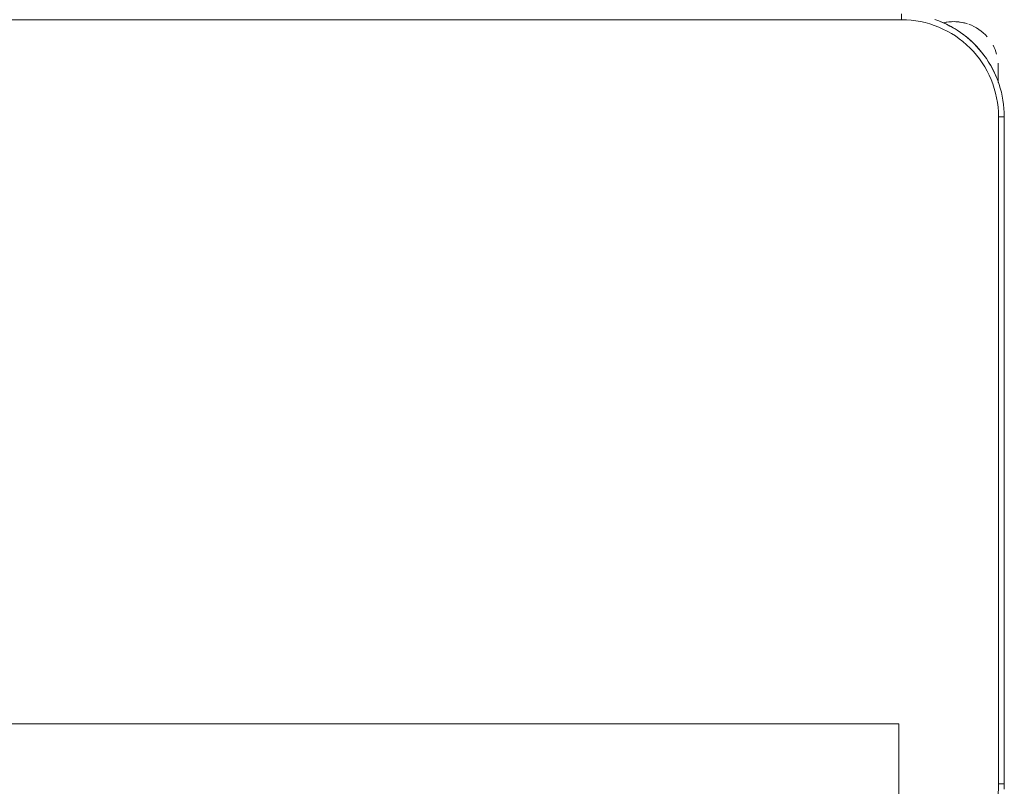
# Model space of a CAD drawing. Header units: metres. Extents: x 3 to 43.5, y -74 to -48.5.
# Tile 155 of 209: x 35.614 to 36.122, y -53.976 to -53.58. Entities that reach past the tile are written whole.
import ezdxf

# ---------------------------------------------------------------- set-up
doc = ezdxf.new("R2010")
doc.units = ezdxf.units.M
doc.layers.add('1PAV - FRIG_dwg', color=7, linetype='Continuous', lineweight=18, true_color=0x767676)
doc.layers.add('TUB_FRIGO', color=30, linetype='Continuous', lineweight=18, true_color=0xff7f00)
doc.layers.add('I-FURN', color=7, linetype='Continuous', lineweight=18)

# ---------------------------------------------------------------- blocks, each defined once
blk = doc.blocks.new('ConjuntoParaAlunoTamanho6 - CJA06_ConjuntoParaAlunoTamanho6-V47-1PAV - FRIGORÍFICA')
at = {"layer": 'I-FURN', "color": 253, "true_color": 0xaaaaaa}
for p, q in [((0.2470000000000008, 0.06496651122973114), (0.2470000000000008, 0.06196651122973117)), ((0.2968749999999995, 0.03797151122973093), (0.2968749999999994, 0.02961464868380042)), ((0.2968749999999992, 0.03299232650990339), (0.2968749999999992, 0.03797151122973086)), ((0.3000000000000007, 0.01196651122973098), (0.2970000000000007, 0.01196651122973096)), ((0.3000000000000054, -0.332033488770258), (0.3000000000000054, 0.01196651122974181)), ((0.2999999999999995, -0.3320334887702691), (0.3000000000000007, 0.01196651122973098)), ((0.2999999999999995, -0.3320334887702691), (0.2969999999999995, -0.3320334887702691))]:
    blk.add_line(p, q, dxfattribs=at)
at = {"layer": 'I-FURN', "color": 253, "true_color": 0xaaaaaa, "flags": 128}
for points in [[(0.2469999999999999, 0.0619665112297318), (0.1234999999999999, 0.0619665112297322), (-1.453485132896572e-16, 0.06196651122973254), (-0.1235000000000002, 0.06196651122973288), (-0.2470000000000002, 0.06196651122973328)], [(-0.2469999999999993, 0.06196651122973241), (-0.1234999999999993, 0.0619665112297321), (7.44471151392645e-16, 0.06196651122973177), (0.1235000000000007, 0.06196651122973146), (0.2470000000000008, 0.06196651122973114)], [(0.3000000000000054, 0.01196651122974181), (0.2999576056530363, 0.01408594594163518), (0.299830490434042, 0.01620199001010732), (0.2996188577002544, 0.01831125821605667), (0.2993230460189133, 0.02041037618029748), (0.2989435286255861, 0.02249598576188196), (0.2984809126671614, 0.02456475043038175), (0.2979359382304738, 0.0266133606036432), (0.2973094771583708, 0.02863853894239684), (0.2966025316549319, 0.0306370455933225), (0.2958162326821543, 0.03260568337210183), (0.2949518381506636, 0.03454130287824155), (0.2940107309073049, 0.03644080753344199), (0.2929944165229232, 0.03830115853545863), (0.2919045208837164, 0.04011937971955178), (0.290742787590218, 0.04189256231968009), (0.2895110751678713, 0.0436178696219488), (0.2882113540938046, 0.04529254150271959), (0.2868457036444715, 0.0469138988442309), (0.2854163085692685, 0.04847934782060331), (0.2839254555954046, 0.04998638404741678), (0.2823755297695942, 0.05143259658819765), (0.2807690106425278, 0.05281567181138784), (0.279108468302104, 0.05413339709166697), (0.2773965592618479, 0.05538366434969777), (0.2756360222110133, 0.05656447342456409), (0.273829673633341, 0.05767393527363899), (0.2719804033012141, 0.05871027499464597), (0.2700911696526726, 0.05967183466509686), (0.2681649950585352, 0.0605570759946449), (0.2662049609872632, 0.06136458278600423), (0.2642142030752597, 0.06209306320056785)], [(0.2968749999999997, 0.03000167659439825), (0.2968749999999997, 0.03057043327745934), (0.2968749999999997, 0.0311238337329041), (0.2968749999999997, 0.03166099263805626), (0.2968749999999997, 0.03218105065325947), (0.2968749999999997, 0.03268317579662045), (0.2968749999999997, 0.0331665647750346), (0.2968749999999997, 0.03363044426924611), (0.2968749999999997, 0.0340740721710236), (0.2968749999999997, 0.0344967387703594), (0.2968749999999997, 0.03489776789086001), (0.2968749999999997, 0.03527651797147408), (0.2968749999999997, 0.03563238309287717), (0.2968749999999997, 0.03596479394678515), (0.2968749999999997, 0.03627321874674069), (0.2968749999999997, 0.03655716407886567), (0.2968749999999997, 0.03681617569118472), (0.2968749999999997, 0.03704983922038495), (0.2968749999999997, 0.0372577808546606), (0.2968749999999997, 0.03743966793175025), (0.2968749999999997, 0.03759520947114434), (0.2968749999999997, 0.03772415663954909), (0.2968749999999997, 0.03782630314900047), (0.2968749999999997, 0.0379014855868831), (0.2968749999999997, 0.03794958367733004), (0.2968749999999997, 0.03797052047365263)], [(0.2969999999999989, -0.3320334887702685), (0.2969999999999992, -0.2460334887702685), (0.2969999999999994, -0.1600334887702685), (0.2969999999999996, -0.07403348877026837), (0.2969999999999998, 0.01196651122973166)], [(0.2970000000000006, 0.01196651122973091), (0.2970000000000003, -0.07403348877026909), (0.297, -0.1600334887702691), (0.2969999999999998, -0.2460334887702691), (0.2969999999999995, -0.3320334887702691)], [(0.2999316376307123, -0.3347245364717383), (0.299996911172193, -0.3326056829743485), (0.3000000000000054, -0.332033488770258)]]:
    blk.add_lwpolyline(points, dxfattribs=at)
at = {"layer": 'I-FURN', "color": 253, "true_color": 0xaaaaaa}
for centre, radius, start, end in [((0.2469999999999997, 0.01196651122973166), 0.05000000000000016, 359.9999999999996, 89.9999999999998), ((0.2470000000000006, 0.01196651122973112), 0.05000000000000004, 1.399444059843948e-13, 90.00000000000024), ((0.2738749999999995, 0.03797151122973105), 0.023, 75.5330843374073, 103.1031885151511), ((0.2738749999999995, 0.03797151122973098), 0.02299999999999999, 71.99999999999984, 102.5792801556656), ((0.2470000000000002, 0.01196651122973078), 0.05300000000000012, 57.30006590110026, 67.50000000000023), ((0.2470000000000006, 0.01196651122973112), 0.053, 57.30006590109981, 67.49999999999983), ((0.2738749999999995, 0.03797151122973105), 0.02299999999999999, 41.01943934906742, 70.30682625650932), ((0.2470000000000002, 0.01196651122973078), 0.0530000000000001, 37.16069583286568, 53.1496439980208), ((0.2470000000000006, 0.01196651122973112), 0.05299999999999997, 37.16069583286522, 53.14964399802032), ((0.2738749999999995, 0.03797151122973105), 0.023, 15.73052841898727, 28.05060290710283), ((0.2470000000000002, 0.01196651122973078), 0.05300000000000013, 22.50000000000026, 32.69993391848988), ((0.2470000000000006, 0.01196651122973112), 0.053, 22.49999999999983, 32.69993391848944), ((0.2738749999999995, 0.03797151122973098), 0.02300000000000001, 359.9999999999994, 4.009148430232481), ((0.2469999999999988, -0.3320334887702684), 0.05000000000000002, 269.9999999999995, 359.9999999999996), ((0.2469999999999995, -0.3320334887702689), 0.04999999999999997, 269.9999999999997, 2.289999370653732e-13)]:
    blk.add_arc(centre, radius, start, end, dxfattribs=at)
blk = doc.blocks.new('4 GRE - ESCOLA DE CINEMA E AUDIOVISUAL CINE REX R07_rvt-1-1PAV - FRIGORÍFICA')
at = {"layer": 'I-FURN', "color": 253, "lineweight": 18, "true_color": 0xaaaaaa}
blk.add_blockref('ConjuntoParaAlunoTamanho6 - CJA06_ConjuntoParaAlunoTamanho6-V47-1PAV - FRIGORÍFICA', (35.82168486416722, -53.64244030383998), dxfattribs=at)
blk = doc.blocks.new('1PAV - FRIG_dwg-1115125-1PAV - FRIGORÍFICA')
at = {"layer": 'TUB_FRIGO', "flags": 128}
blk.add_lwpolyline([(-5.768298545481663, 8.956417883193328), (14.51223952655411, 8.956417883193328), (14.51223952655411, 7.830528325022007)], dxfattribs=at)

msp = doc.modelspace()

# ---------------------------------------------------------------- block references
at = {"lineweight": 5}
msp.add_blockref('4 GRE - ESCOLA DE CINEMA E AUDIOVISUAL CINE REX R07_rvt-1-1PAV - FRIGORÍFICA', (0, 0), dxfattribs=at)
at = {"layer": '1PAV - FRIG_dwg', "color": 7}
msp.add_blockref('1PAV - FRIG_dwg-1115125-1PAV - FRIGORÍFICA', (21.55499999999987, -62.90000000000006), dxfattribs=at)

doc.saveas('drawing.dxf')
